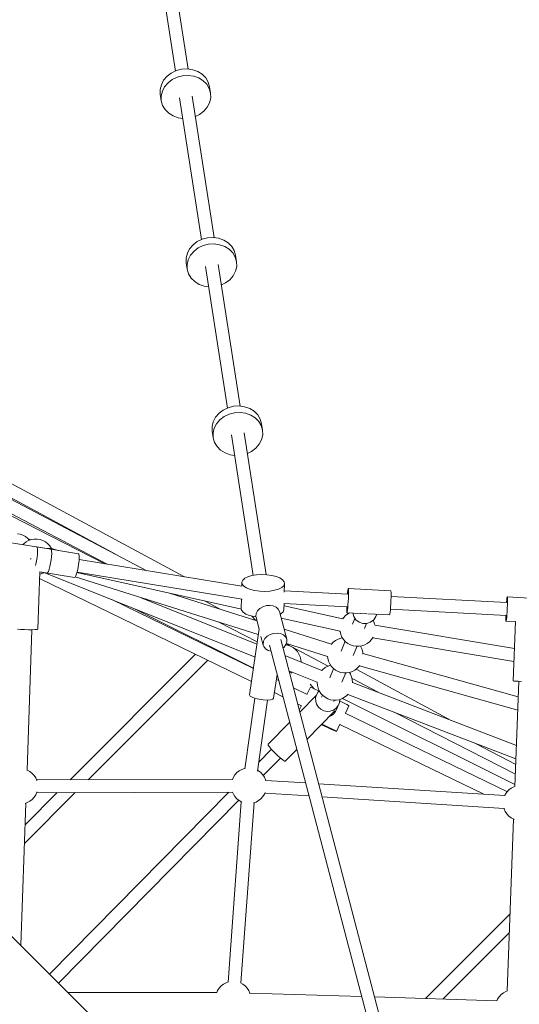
# Model space of a CAD drawing. Header units: inches. Extents: x -32 to 818, y -661 to 218.
# Tile 42 of 256: x 473.115 to 473.817, y 17.517 to 18.899. Entities that reach past the tile are written whole.
import ezdxf

# ---------------------------------------------------------------- set-up
doc = ezdxf.new("R2010")
doc.units = ezdxf.units.IN
doc.header["$LTSCALE"] = 0.01
doc.header["$MEASUREMENT"] = 0
doc.layers.add('_at_zabawki_', color=240, linetype='Continuous', lineweight=5)

# ---------------------------------------------------------------- blocks, each defined once
blk = doc.blocks.new('zw$2CA8')
at = {"layer": '_at_zabawki_'}
for p, q in [((-3743.7, 5260.9), (-3774.4, 5459.6)), ((-3792.2, 5456.9), (-3761.5, 5258.1)), ((-3767.3, 5255.3), (-3773.3, 5250.8)), ((-3760.4, 5258.7), (-3767.3, 5255.3)), ((-3752.8, 5260.6), (-3760.4, 5258.7)), ((-3759, 5249.6), (-3751.4, 5251.5)), ((-3745, 5261), (-3752.8, 5260.6)), ((-3751.4, 5251.5), (-3743.6, 5252)), ((-3737.3, 5260), (-3745, 5261)), ((-3743.6, 5252), (-3735.9, 5250.9)), ((-3730.2, 5257.4), (-3737.3, 5260)), ((-3724, 5253.6), (-3730.2, 5257.4)), ((-3719, 5248.6), (-3724, 5253.6)), ((-3781.3, 5238.9), (-3782.9, 5232.2)), ((-3778.1, 5245.2), (-3781.3, 5238.9)), ((-3773.3, 5250.8), (-3778.1, 5245.2)), ((-3776.7, 5236.1), (-3771.9, 5241.7)), ((-3771.9, 5241.7), (-3765.9, 5246.3)), ((-3765.9, 5246.3), (-3759, 5249.6)), ((-3735.9, 5250.9), (-3728.8, 5248.4)), ((-3728.8, 5248.4), (-3722.6, 5244.5)), ((-3722.6, 5244.5), (-3717.6, 5239.5)), ((-3715.5, 5242.7), (-3719, 5248.6)), ((-3717.6, 5239.5), (-3714.1, 5233.6)), ((-3713.6, 5236.2), (-3715.5, 5242.7)), ((-3782.9, 5232.2), (-3782.8, 5225.5)), ((-3782.8, 5225.5), (-3781.4, 5216.4)), ((-3781.5, 5223.2), (-3779.9, 5229.9)), ((-3779.9, 5229.9), (-3776.7, 5236.1)), ((-3714.1, 5233.6), (-3712.2, 5227.1)), ((-3712.2, 5227.1), (-3713.6, 5236.2)), ((-3712, 5220.3), (-3712.2, 5227.1)), ((-3781.4, 5216.4), (-3781.5, 5223.2)), ((-3781.4, 5216.4), (-3779.5, 5209.9)), ((-3779.5, 5209.9), (-3776, 5204)), ((-3755.7, 5220.4), (-3725, 5021.6)), ((-3707.2, 5024.4), (-3737.9, 5223.1)), ((-3716.9, 5207.4), (-3713.6, 5213.7)), ((-3713.6, 5213.7), (-3712, 5220.3)), ((-3776, 5204), (-3771, 5199)), ((-3771, 5199), (-3764.8, 5195.2)), ((-3733.5, 5194.5), (-3727.6, 5197.3)), ((-3727.6, 5197.3), (-3721.6, 5201.8)), ((-3721.6, 5201.8), (-3716.9, 5207.4)), ((-3764.8, 5195.2), (-3757.7, 5192.6)), ((-3757.7, 5192.6), (-3751.3, 5191.7)), ((-3730.8, 5018.8), (-3736.8, 5014.3)), ((-3723.9, 5022.2), (-3730.8, 5018.8)), ((-3716.3, 5024.1), (-3723.9, 5022.2)), ((-3708.5, 5024.6), (-3716.3, 5024.1)), ((-3700.8, 5023.5), (-3708.5, 5024.6)), ((-3693.7, 5020.9), (-3700.8, 5023.5)), ((-3687.5, 5017.1), (-3693.7, 5020.9)), ((-3682.5, 5012.1), (-3687.5, 5017.1)), ((-3744.8, 5002.5), (-3746.4, 4995.8)), ((-3741.6, 5008.7), (-3744.8, 5002.5)), ((-3736.8, 5014.3), (-3741.6, 5008.7)), ((-3740.2, 4999.7), (-3735.4, 5005.2)), ((-3735.4, 5005.2), (-3729.4, 5009.8)), ((-3729.4, 5009.8), (-3722.5, 5013.1)), ((-3722.5, 5013.1), (-3714.9, 5015)), ((-3714.9, 5015), (-3707.1, 5015.5)), ((-3707.1, 5015.5), (-3699.4, 5014.4)), ((-3699.4, 5014.4), (-3692.3, 5011.9)), ((-3692.3, 5011.9), (-3686.1, 5008)), ((-3686.1, 5008), (-3681.1, 5003)), ((-3679, 5006.2), (-3682.5, 5012.1)), ((-3681.1, 5003), (-3677.6, 4997.1)), ((-3677.1, 4999.7), (-3679, 5006.2)), ((-3746.4, 4995.8), (-3746.3, 4989)), ((-3746.3, 4989), (-3744.9, 4979.9)), ((-3745, 4986.7), (-3743.4, 4993.4)), ((-3743.4, 4993.4), (-3740.2, 4999.7)), ((-3677.6, 4997.1), (-3675.7, 4990.6)), ((-3675.7, 4990.6), (-3677.1, 4999.7)), ((-3675.5, 4983.9), (-3675.7, 4990.6)), ((-3744.9, 4979.9), (-3745, 4986.7)), ((-3744.9, 4979.9), (-3743, 4973.5)), ((-3719.2, 4983.9), (-3688.5, 4785.2)), ((-3670.7, 4787.9), (-3701.4, 4986.7)), ((-3680.4, 4970.9), (-3677.1, 4977.2)), ((-3677.1, 4977.2), (-3675.5, 4983.9)), ((-3743, 4973.5), (-3739.5, 4967.6)), ((-3739.5, 4967.6), (-3734.5, 4962.6)), ((-3734.5, 4962.6), (-3728.3, 4958.7)), ((-3697, 4958), (-3691.1, 4960.8)), ((-3691.1, 4960.8), (-3685.1, 4965.3)), ((-3685.1, 4965.3), (-3680.4, 4970.9)), ((-3728.3, 4958.7), (-3721.2, 4956.1)), ((-3721.2, 4956.1), (-3714.8, 4955.3)), ((-3694.3, 4782.4), (-3700.3, 4777.8)), ((-3687.4, 4785.7), (-3694.3, 4782.4)), ((-3679.8, 4787.6), (-3687.4, 4785.7)), ((-3672, 4788.1), (-3679.8, 4787.6)), ((-3664.3, 4787), (-3672, 4788.1)), ((-3657.2, 4784.5), (-3664.3, 4787)), ((-3651, 4780.6), (-3657.2, 4784.5)), ((-3748.7, 4548.3), (-4165.9, 4772.7)), ((-3705.1, 4772.2), (-3708.3, 4766)), ((-3700.3, 4777.8), (-3705.1, 4772.2)), ((-3703.7, 4763.2), (-3699, 4768.7)), ((-3699, 4768.7), (-3692.9, 4773.3)), ((-3692.9, 4773.3), (-3686, 4776.6)), ((-3686, 4776.6), (-3678.4, 4778.6)), ((-3678.4, 4778.6), (-3670.6, 4779)), ((-3670.6, 4779), (-3662.9, 4777.9)), ((-3662.9, 4777.9), (-3655.8, 4775.4)), ((-3655.8, 4775.4), (-3649.6, 4771.5)), ((-3646, 4775.6), (-3651, 4780.6)), ((-3649.6, 4771.5), (-3644.6, 4766.5)), ((-3642.5, 4769.7), (-3646, 4775.6)), ((-3640.6, 4763.2), (-3642.5, 4769.7)), ((-3708.3, 4766), (-3709.9, 4759.3)), ((-3709.9, 4759.3), (-3709.8, 4752.5)), ((-3708.5, 4750.2), (-3707, 4756.9)), ((-3707, 4756.9), (-3703.7, 4763.2)), ((-3644.6, 4766.5), (-3641.1, 4760.6)), ((-3641.1, 4760.6), (-3639.2, 4754.1)), ((-3639.2, 4754.1), (-3640.6, 4763.2)), ((-3639, 4747.4), (-3639.2, 4754.1)), ((-3709.8, 4752.5), (-3708.4, 4743.5)), ((-3708.4, 4743.5), (-3708.5, 4750.2)), ((-3708.4, 4743.5), (-3706.5, 4737)), ((-3682.7, 4747.4), (-3652.3, 4550.4)), ((-3634.2, 4551.4), (-3664.9, 4750.2)), ((-3643.9, 4734.4), (-3640.6, 4740.7)), ((-3640.6, 4740.7), (-3639, 4747.4)), ((-3801.6, 4556.9), (-4128.5, 4728.7)), ((-4128.3, 4732.1), (-3845.6, 4580)), ((-3706.5, 4737), (-3703, 4731.1)), ((-3703, 4731.1), (-3698, 4726.1)), ((-3698, 4726.1), (-3691.8, 4722.2)), ((-3654.6, 4724.3), (-3648.6, 4728.9)), ((-3648.6, 4728.9), (-3643.9, 4734.4)), ((-3691.8, 4722.2), (-3684.7, 4719.7)), ((-3684.7, 4719.7), (-3678.3, 4718.8)), ((-3660.5, 4721.5), (-3654.6, 4724.3)), ((-3860.5, 4566.5), (-4091.2, 4684.7)), ((-4091.1, 4688.7), (-3857.6, 4566)), ((-3979.5, 4608), (-3983.5, 4608.7)), ((-3975.6, 4606.7), (-3979.5, 4608)), ((-3972, 4604.7), (-3975.6, 4606.7)), ((-3968.7, 4602.2), (-3972, 4604.7)), ((-3966.4, 4599.6), (-3968.7, 4602.2)), ((-3936.4, 4587.1), (-3994.9, 4596.6)), ((-3974.5, 4594.6), (-3975.6, 4593.5)), ((-3971.3, 4597.2), (-3974.5, 4594.6)), ((-3967.7, 4599.1), (-3971.3, 4597.2)), ((-3968, 4601.4), (-3965.2, 4600)), ((-3963.8, 4600.5), (-3967.7, 4599.1)), ((-3959.7, 4601.1), (-3963.8, 4600.5)), ((-3955.6, 4601.1), (-3959.7, 4601.1)), ((-3897.8, 4580.8), (-3956.2, 4590.3)), ((-3956.2, 4590.3), (-3955.6, 4589.5)), ((-3951.5, 4600.5), (-3955.6, 4601.1)), ((-3955.6, 4589.5), (-3955.2, 4587.4)), ((-3947.7, 4599.1), (-3951.5, 4600.5)), ((-3944, 4597.2), (-3947.7, 4599.1)), ((-3940.8, 4594.6), (-3944, 4597.2)), ((-3938, 4588.4), (-3942.3, 4588.1)), ((-3938, 4591.6), (-3940.8, 4594.6)), ((-3935.8, 4588.2), (-3938, 4591.6)), ((-3935.2, 4587.9), (-3938, 4588.4)), ((-3935.7, 4588), (-3935.8, 4588.2)), ((-3926.1, 4585.4), (-3935.2, 4587.9)), ((-3955.9, 4575.5), (-3956.7, 4570.7)), ((-3955.4, 4580.1), (-3955.9, 4575.5)), ((-3955.2, 4584.2), (-3955.4, 4580.1)), ((-3955.2, 4587.4), (-3955.2, 4584.2)), ((-3935.8, 4586.3), (-3936.4, 4587.1)), ((-3936.1, 4572.3), (-3935.6, 4576.9)), ((-3935.4, 4584.2), (-3935.8, 4586.3)), ((-3935.6, 4576.9), (-3935.3, 4581)), ((-3935.3, 4581), (-3935.4, 4584.2)), ((-3897.1, 4580), (-3897.8, 4580.8)), ((-3896.8, 4577.9), (-3897.1, 4580)), ((-3896.9, 4570.6), (-3896.7, 4574.7)), ((-3896.7, 4574.7), (-3896.8, 4577.9)), ((-3964.3, 4573.7), (-3965.3, 4573.7)), ((-3964, 4573.7), (-3964.3, 4573.7)), ((-3957.7, 4566.2), (-3958.2, 4564.1)), ((-3956.7, 4570.7), (-3957.7, 4566.2)), ((-3938.9, 4559), (-3937.9, 4563)), ((-3937.9, 4563), (-3936.9, 4567.5)), ((-3936.9, 4567.5), (-3936.1, 4572.3)), ((-3899.2, 4556.7), (-3898.2, 4561.2)), ((-3898.2, 4561.2), (-3897.5, 4566)), ((-3897.5, 4566), (-3896.9, 4570.6)), ((-3668.3, 4535.2), (-3896.8, 4572.4)), ((-3954.9, 4474.8), (-3952.1, 4555.5)), ((-3952.2, 4552.1), (-3951.5, 4552.2)), ((-3952.1, 4555.2), (-3903.2, 4547.3)), ((-3952.1, 4555.2), (-3941.9, 4553.6)), ((-3951.5, 4552.2), (-3947.7, 4553.5)), ((-3947.7, 4553.5), (-3946.2, 4554.3)), ((-3944.8, 4554), (-3649.7, 4435.4)), ((-3941.9, 4553.6), (-3941, 4554.1)), ((-3941, 4554.1), (-3940, 4556)), ((-3940, 4556), (-3938.9, 4559)), ((-3903.2, 4547.3), (-3902.4, 4547.8)), ((-3902.4, 4547.8), (-3901.4, 4549.7)), ((-3902.2, 4548.2), (-3645.2, 4467.3)), ((-3901.4, 4549.7), (-3900.3, 4552.7)), ((-3900.3, 4552.7), (-3899.2, 4556.7)), ((-3899.8, 4554.3), (-3668.9, 4502.8)), ((-3899.7, 4554.9), (-3667.7, 4517.1)), ((-3664.1, 4546.3), (-3667, 4543.7)), ((-3659.8, 4548.4), (-3664.1, 4546.3)), ((-3654.1, 4550.1), (-3659.8, 4548.4)), ((-3647.6, 4551.2), (-3654.1, 4550.1)), ((-3640.5, 4551.6), (-3647.6, 4551.2)), ((-3633.3, 4551.3), (-3640.5, 4551.6)), ((-3626.3, 4550.4), (-3633.3, 4551.3)), ((-3620.1, 4548.8), (-3626.3, 4550.4)), ((-3614.9, 4546.7), (-3620.1, 4548.8)), ((-3611.1, 4544.2), (-3614.9, 4546.7)), ((-3952.4, 4545.9), (-3654.6, 4401.4)), ((-3668.2, 4540.9), (-3668.3, 4535.1)), ((-3667, 4543.7), (-3668.2, 4540.9)), ((-3667.7, 4538.1), (-3668.2, 4540.9)), ((-3665.4, 4535.3), (-3667.7, 4538.1)), ((-3661.6, 4532.8), (-3665.4, 4535.3)), ((-3656.4, 4530.7), (-3661.6, 4532.8)), ((-3612.3, 4533.3), (-3616.7, 4531.1)), ((-3609.5, 4535.8), (-3612.3, 4533.3)), ((-3608.8, 4541.5), (-3611.1, 4544.2)), ((-3608.3, 4538.6), (-3609.5, 4535.8)), ((-3608.3, 4538.6), (-3608.8, 4541.5)), ((-3608.6, 4526.7), (-3608.3, 4538.6)), ((-3647.1, 4453.7), (-3809.5, 4519)), ((-3647.2, 4486.7), (-3770, 4525.4)), ((-3650.1, 4529.2), (-3656.4, 4530.7)), ((-3643.2, 4528.2), (-3650.1, 4529.2)), ((-3636, 4527.9), (-3643.2, 4528.2)), ((-3628.9, 4528.3), (-3636, 4527.9)), ((-3622.3, 4529.4), (-3628.9, 4528.3)), ((-3616.7, 4531.1), (-3622.3, 4529.4)), ((-3519.3, 4524), (-3608.5, 4528.8)), ((-3519.7, 4526.6), (-3520, 4524)), ((-3519.4, 4529.6), (-3519.7, 4526.6)), ((-3519.1, 4531.4), (-3519.4, 4529.6)), ((-3518.8, 4532), (-3519.1, 4531.4)), ((-3459, 4528.8), (-3518.8, 4532)), ((-3518.8, 4532), (-3518.6, 4531.4)), ((-3518.6, 4531.4), (-3518.5, 4529.5)), ((-3518.5, 4522.8), (-3518.6, 4518.4)), ((-3518.5, 4529.5), (-3518.4, 4526.6)), ((-3518.4, 4526.6), (-3518.5, 4522.8)), ((-3458.8, 4528.2), (-3459, 4528.8)), ((-3458.6, 4526.3), (-3458.8, 4528.2)), ((-3458.8, 4515.2), (-3458.7, 4519.6)), ((-3458.7, 4519.6), (-3458.6, 4523.4)), ((-3458.6, 4523.4), (-3458.6, 4526.3)), ((-3295.9, 4512.1), (-3458.6, 4520.8)), ((-3295.9, 4518.7), (-3296.2, 4516.3)), ((-3295.6, 4519.9), (-3295.9, 4518.7)), ((-3295.4, 4520.1), (-3295.6, 4519.9)), ((-3295.4, 4520.1), (-3295.3, 4519.9)), ((-3235.6, 4516.9), (-3295.4, 4520.1)), ((-3295.3, 4519.9), (-3295.2, 4518.6)), ((-3295.2, 4518.6), (-3295.1, 4516.2)), ((-3652, 4419.8), (-3851, 4516.3)), ((-3803.7, 4517.2), (-3799.1, 4514.8)), ((-3698.9, 4503), (-3720.5, 4514.4)), ((-3668.8, 4517.3), (-3669.1, 4504.2)), ((-3638.7, 4506.3), (-3642.9, 4503.8)), ((-3633.8, 4507.9), (-3638.7, 4506.3)), ((-3628.8, 4508.3), (-3633.8, 4507.9)), ((-3624.1, 4507.6), (-3628.8, 4508.3)), ((-3620.1, 4505.9), (-3624.1, 4507.6)), ((-3617.1, 4503.1), (-3620.1, 4505.9)), ((-3609.2, 4510.8), (-3520.2, 4506)), ((-3609.2, 4501.8), (-3609, 4510.8)), ((-3526.4, 4489.4), (-3609, 4507.8)), ((-3520.9, 4506.1), (-3521, 4505.3)), ((-3521, 4505.3), (-3521, 4501.9)), ((-3519.5, 4505.2), (-3519.8, 4501.8)), ((-3519.2, 4509.3), (-3519.5, 4505.2)), ((-3518.9, 4513.8), (-3519.2, 4509.3)), ((-3518.6, 4518.4), (-3518.9, 4513.8)), ((-3459.7, 4502), (-3459.3, 4506.1)), ((-3459.3, 4506.1), (-3459, 4510.6)), ((-3459, 4510.6), (-3458.8, 4515.2)), ((-3296.2, 4516.3), (-3296.6, 4512.9)), ((-3296.6, 4512.9), (-3296.6, 4512.1)), ((-3295.2, 4508.7), (-3295.4, 4504.2)), ((-3295.1, 4512.8), (-3295.2, 4508.7)), ((-3295.1, 4516.2), (-3295.1, 4512.8)), ((-3819.1, 4503.5), (-3651.9, 4420.1)), ((-3669.1, 4504.2), (-3668.6, 4501.3)), ((-3668.6, 4501.3), (-3666.3, 4498.6)), ((-3666.3, 4498.6), (-3662.5, 4496.1)), ((-3662.5, 4496.1), (-3657.3, 4494)), ((-3657.3, 4494), (-3651.1, 4492.4)), ((-3649, 4487.3), (-3654, 4493.1)), ((-3651.1, 4492.4), (-3648.5, 4492)), ((-3648.1, 4496.8), (-3648.6, 4493)), ((-3648.6, 4493), (-3648.3, 4491.1)), ((-3648.3, 4491.1), (-3644.1, 4475)), ((-3646.1, 4500.5), (-3648.1, 4496.8)), ((-3642.9, 4503.8), (-3646.1, 4500.5)), ((-3615.4, 4499.7), (-3617.1, 4503.1)), ((-3605.2, 4460.8), (-3615.4, 4499.7)), ((-3614.4, 4495.9), (-3613.3, 4496.5)), ((-3613.3, 4496.5), (-3610.4, 4499.1)), ((-3610.4, 4499.1), (-3609.2, 4501.8)), ((-3525.4, 4490.9), (-3526.5, 4489.2)), ((-3522.6, 4494), (-3525.4, 4490.9)), ((-3519.4, 4496.5), (-3522.6, 4494)), ((-3521, 4501.9), (-3520.9, 4499.5)), ((-3520.9, 4499.5), (-3520.7, 4498.2)), ((-3520.7, 4498.2), (-3520.6, 4498)), ((-3520.5, 4498.2), (-3520.6, 4498)), ((-3520.6, 4498), (-3492.7, 4496.6)), ((-3520.2, 4499.4), (-3520.5, 4498.2)), ((-3519.8, 4501.8), (-3520.2, 4499.4)), ((-3516.9, 4497.8), (-3519.4, 4496.5)), ((-3512.5, 4497.6), (-3511.1, 4492.5)), ((-3511.1, 4492.5), (-3508, 4487.9)), ((-3491.1, 4496.5), (-3460.8, 4494.8)), ((-3483, 4488.1), (-3480, 4492.8)), ((-3480, 4492.8), (-3478.8, 4495.8)), ((-3460.8, 4494.8), (-3460.7, 4495)), ((-3460.7, 4495), (-3460.3, 4496.2)), ((-3460.3, 4496.2), (-3460, 4498.6)), ((-3460, 4498.6), (-3459.7, 4502)), ((-3459.6, 4502.8), (-3296.8, 4494.1)), ((-3297.6, 4494.1), (-3297.6, 4491.5)), ((-3297.6, 4491.5), (-3297.6, 4488.6)), ((-3296.3, 4491.5), (-3296.7, 4488.5)), ((-3296, 4495.2), (-3296.3, 4491.5)), ((-3295.6, 4499.6), (-3296, 4495.2)), ((-3295.4, 4504.2), (-3295.6, 4499.6)), ((-3646.7, 4456.9), (-3701.4, 4485)), ((-3613, 4490.4), (-3530.1, 4471.9)), ((-3509.4, 4490), (-3512.8, 4481.9)), ((-3508, 4487.9), (-3503.5, 4484.5)), ((-3503.5, 4484.5), (-3498.2, 4482.8)), ((-3498.2, 4482.8), (-3492.6, 4482.8)), ((-3495.9, 4475.8), (-3493, 4482.8)), ((-3492.6, 4482.8), (-3487.4, 4484.7)), ((-3487.4, 4484.7), (-3483, 4488.1)), ((-3482.2, 4483.7), (-3483.8, 4487.5)), ((-3481.2, 4479.9), (-3482.2, 4483.7)), ((-3285.4, 4447.6), (-3481.4, 4480.6)), ((-3297.6, 4488.6), (-3297.5, 4486.7)), ((-3297.5, 4486.7), (-3297.3, 4486.1)), ((-3297, 4486.7), (-3297.3, 4486.1)), ((-3297.3, 4486.1), (-3283.9, 4485.4)), ((-3296.7, 4488.5), (-3297, 4486.7)), ((-3284, 4485.4), (-3287, 4402.2)), ((-3983.5, 4474.9), (-3978.8, 4474.5)), ((-3978.8, 4474.5), (-3973.4, 4474.2)), ((-3973.4, 4474.2), (-3967.8, 4474.1)), ((-3969.9, 4277.1), (-3963, 4474)), ((-3967.8, 4474.1), (-3962.7, 4474)), ((-3962.7, 4474), (-3958.5, 4474.2)), ((-3958.5, 4474.2), (-3955.9, 4474.5)), ((-3955.9, 4474.5), (-3954.9, 4474.8)), ((-3644, 4475.4), (-3657.3, 4382.6)), ((-3641.4, 4464.6), (-3638.1, 4452.2)), ((-3635.9, 4461.6), (-3632.6, 4464.9)), ((-3632.6, 4464.9), (-3628.4, 4467.4)), ((-3628.4, 4467.4), (-3623.6, 4469)), ((-3623.6, 4469), (-3618.6, 4469.4)), ((-3618.6, 4469.4), (-3613.9, 4468.7)), ((-3613.9, 4468.7), (-3609.9, 4466.9)), ((-3609.9, 4466.9), (-3606.9, 4464.2)), ((-3542.4, 4453.8), (-3608.8, 4474.7)), ((-3606.9, 4464.2), (-3605.2, 4460.8)), ((-3530.4, 4472), (-3530.3, 4471.5)), ((-3530.3, 4471.5), (-3529.3, 4467.5)), ((-3529.3, 4467.5), (-3527.7, 4463.8)), ((-3527.7, 4463.8), (-3525.4, 4460.3)), ((-3486.1, 4460.3), (-3483.9, 4463.7)), ((-3719.1, 4453.6), (-3720, 4452.8)), ((-3638.4, 4454), (-3637.9, 4457.9)), ((-3638.1, 4452.2), (-3638.4, 4454)), ((-3638.1, 4452.2), (-3637.4, 4450.4)), ((-3637.9, 4457.9), (-3635.9, 4461.6)), ((-3637.4, 4450.4), (-3635.1, 4447.3)), ((-3629.6, 4452.6), (-3454.2, 3784.8)), ((-3438.6, 3793.8), (-3613.7, 4460.3)), ((-3610.5, 4448.4), (-3608.9, 4449.6)), ((-3608.9, 4449.6), (-3606.3, 4453.2)), ((-3603.9, 4452.2), (-3606.6, 4452.7)), ((-3606.3, 4453.2), (-3605, 4457)), ((-3546.9, 4423.1), (-3605.9, 4454.2)), ((-3605.7, 4454.9), (-3547.8, 4436.6)), ((-3605, 4457), (-3605.2, 4460.8)), ((-3600, 4450.9), (-3603.9, 4452.2)), ((-3596.3, 4448.9), (-3600, 4450.9)), ((-3539.9, 4456.5), (-3542.6, 4453.5)), ((-3536.6, 4459.1), (-3539.9, 4456.5)), ((-3533, 4461), (-3536.6, 4459.1)), ((-3529.1, 4462.4), (-3533, 4461)), ((-3527, 4462.7), (-3529.1, 4462.4)), ((-3523.1, 4457.8), (-3528.8, 4444.2)), ((-3525.4, 4460.3), (-3522.6, 4457.3)), ((-3522.6, 4457.3), (-3519.4, 4454.8)), ((-3519.4, 4454.8), (-3515.8, 4452.8)), ((-3515.8, 4452.8), (-3511.9, 4451.5)), ((-3511.9, 4451.5), (-3507.8, 4450.8)), ((-3511.9, 4438), (-3506.5, 4450.8)), ((-3507.8, 4450.8), (-3503.7, 4450.8)), ((-3503.7, 4450.8), (-3499.6, 4451.5)), ((-3501.1, 4450.1), (-3501.8, 4451.1)), ((-3499.4, 4446.3), (-3501.1, 4450.1)), ((-3499.6, 4451.5), (-3495.7, 4452.8)), ((-3495.7, 4452.8), (-3492.1, 4454.8)), ((-3492.1, 4454.8), (-3488.9, 4457.3)), ((-3488.9, 4457.3), (-3486.1, 4460.3)), ((-3484.4, 4462.9), (-3286.1, 4429.5)), ((-3733.2, 4439.6), (-3909.4, 4263.4)), ((-3703, 4444.5), (-3702.3, 4445.2)), ((-3635.1, 4447.3), (-3631.5, 4445)), ((-3631.5, 4445), (-3627.3, 4443.8)), ((-3555.8, 4417), (-3607.8, 4437.9)), ((-3593.1, 4446.4), (-3596.3, 4448.9)), ((-3590.3, 4443.4), (-3593.1, 4446.4)), ((-3588.1, 4439.9), (-3590.3, 4443.4)), ((-3586.4, 4436.1), (-3588.1, 4439.9)), ((-3585.4, 4432.1), (-3586.4, 4436.1)), ((-3547.8, 4436.7), (-3547.6, 4434.1)), ((-3498.4, 4442.3), (-3499.4, 4446.3)), ((-3498.2, 4439.9), (-3498.4, 4442.3)), ((-3280, 4379.8), (-3498.3, 4440.6)), ((-3884, 4263.5), (-3716.2, 4431.3)), ((-3585.1, 4428.8), (-3585.4, 4432.1)), ((-3547.7, 4422.9), (-3551.3, 4420.9)), ((-3543.8, 4424.2), (-3547.7, 4422.9)), ((-3547.6, 4434.1), (-3546.6, 4430.1)), ((-3546.6, 4430.1), (-3544.9, 4426.3)), ((-3544.9, 4426.3), (-3542.7, 4422.9)), ((-3543.5, 4424.2), (-3543.8, 4424.2)), ((-3542.7, 4422.9), (-3539.9, 4419.9)), ((-3506.1, 4419.9), (-3503.3, 4422.9)), ((-3503.3, 4422.9), (-3502.7, 4423.9)), ((-3503.1, 4423.3), (-3280.7, 4361.3)), ((-3623.6, 4377.8), (-3618.8, 4411.4)), ((-3602.1, 4416.3), (-3562.6, 4400.4)), ((-3598.6, 4413.6), (-3601.8, 4415.2)), ((-3598.7, 4413.5), (-3599.1, 4413)), ((-3597.5, 4414.4), (-3598.7, 4413.5)), ((-3554.5, 4418.4), (-3556.1, 4416.7)), ((-3551.3, 4420.9), (-3554.5, 4418.4)), ((-3539.3, 4419.4), (-3544.8, 4406.4)), ((-3539.9, 4419.9), (-3536.6, 4417.3)), ((-3536.6, 4417.3), (-3533, 4415.4)), ((-3533, 4415.4), (-3529.1, 4414)), ((-3529.1, 4414), (-3525.1, 4413.4)), ((-3527.8, 4400.3), (-3522.3, 4413.4)), ((-3525.1, 4413.4), (-3520.9, 4413.4)), ((-3520.9, 4413.4), (-3516.9, 4414)), ((-3515.8, 4411.9), (-3517.1, 4414)), ((-3516.9, 4414), (-3513, 4415.4)), ((-3514.1, 4408.1), (-3515.8, 4411.9)), ((-3513.1, 4404.2), (-3514.1, 4408.1)), ((-3513, 4415.4), (-3509.4, 4417.3)), ((-3509.4, 4417.3), (-3506.1, 4419.9)), ((-3374.2, 4346.9), (-3507.7, 4418.7)), ((-3616.5, 4402.6), (-3619.8, 4404.2)), ((-3566.7, 4391.2), (-3572.1, 4397.6)), ((-3562.5, 4400.7), (-3562.6, 4400.1)), ((-3562.6, 4400.1), (-3562.2, 4396)), ((-3562.2, 4396), (-3561.2, 4392)), ((-3476.7, 4386.3), (-3513.5, 4405.6)), ((-3512.8, 4400.1), (-3513.1, 4404.2)), ((-3282.6, 4311.7), (-3512.8, 4400.1)), ((-3512.8, 4399.5), (-3512.8, 4400.1)), ((-3287, 4402.2), (-3286.2, 4402.1)), ((-3286.2, 4402.1), (-3283.8, 4401.9)), ((-3279.2, 4401.7), (-3284.8, 4254.2)), ((-3283.8, 4401.9), (-3280.1, 4401.8)), ((-3280.1, 4401.8), (-3275.3, 4401.6)), ((-3657.3, 4382.6), (-3656.5, 4381)), ((-3656.5, 4381), (-3653.7, 4379.3)), ((-3622.5, 4385.8), (-3610.6, 4380.1)), ((-3576.6, 4383.2), (-3595.9, 4392.6)), ((-3563.9, 4381.7), (-3586.9, 4358.4)), ((-3571.9, 4393.4), (-3576.8, 4383.3)), ((-3571, 4393.1), (-3571.9, 4393.4)), ((-3568.7, 4392.1), (-3571, 4393.1)), ((-3564.9, 4390.4), (-3568.7, 4392.1)), ((-3560, 4388.1), (-3564.9, 4390.4)), ((-3563.4, 4382.9), (-3564.9, 4379.4)), ((-3564.6, 4378.5), (-3563.4, 4382.9)), ((-3561, 4386.8), (-3563.4, 4382.9)), ((-3561.2, 4392), (-3559.6, 4388.2)), ((-3559.6, 4388.2), (-3561, 4386.8)), ((-3559.8, 4388), (-3560, 4388.1)), ((-3559.6, 4388.2), (-3557.3, 4384.8)), ((-3557.3, 4384.8), (-3554.5, 4381.7)), ((-3555, 4382.2), (-3556.2, 4379.3)), ((-3554.5, 4381.7), (-3551.3, 4379.2)), ((-3524, 4379.2), (-3520.8, 4381.7)), ((-3520.8, 4381.7), (-3518.8, 4383.8)), ((-3519.3, 4383.4), (-3283.3, 4292.7)), ((-3649.8, 4377.8), (-3663.9, 4278.9)), ((-3653.7, 4379.3), (-3649.4, 4377.7)), ((-3649.4, 4377.7), (-3644, 4376.4)), ((-3646.4, 4275.8), (-3632.1, 4375.3)), ((-3644, 4376.4), (-3638.1, 4375.6)), ((-3638.1, 4375.6), (-3632.6, 4375.3)), ((-3632.6, 4375.3), (-3628, 4375.6)), ((-3628, 4375.6), (-3624.8, 4376.4)), ((-3624.8, 4376.4), (-3623.6, 4377.8)), ((-3590, 4370.1), (-3584.5, 4367.4)), ((-3584.4, 4367.5), (-3587.6, 4361)), ((-3564.5, 4373.9), (-3564.6, 4378.5)), ((-3563.2, 4369.5), (-3564.5, 4373.9)), ((-3560.7, 4365.6), (-3563.2, 4369.5)), ((-3551.3, 4379.2), (-3547.7, 4377.2)), ((-3547.7, 4377.2), (-3543.8, 4375.9)), ((-3543.8, 4375.9), (-3539.7, 4375.2)), ((-3539.7, 4375.2), (-3535.6, 4375.2)), ((-3539.2, 4373.2), (-3538.4, 4375.2)), ((-3533.1, 4367.6), (-3536, 4364)), ((-3535.6, 4375.2), (-3531.6, 4375.9)), ((-3535.6, 4361.3), (-3532.1, 4369.7)), ((-3532.1, 4369.7), (-3533.1, 4367.6)), ((-3532.1, 4369.7), (-3531.3, 4371.8)), ((-3531.6, 4375.9), (-3527.7, 4377.2)), ((-3531.3, 4371.8), (-3530.8, 4376.2)), ((-3529.4, 4373.3), (-3531, 4374.1)), ((-3524.5, 4370.8), (-3529.4, 4373.3)), ((-3527.7, 4377.2), (-3524, 4379.2)), ((-3284.7, 4257), (-3526.7, 4377.7)), ((-3520.9, 4368.9), (-3524.5, 4370.8)), ((-3522.8, 4357.1), (-3517.9, 4367.2)), ((-3518.6, 4367.7), (-3520.9, 4368.9)), ((-3517.9, 4367.2), (-3518.6, 4367.7)), ((-3576.8, 4320.2), (-3537.9, 4359.6)), ((-3557.3, 4362.5), (-3560.7, 4365.6)), ((-3553.2, 4360.4), (-3557.3, 4362.5)), ((-3548.6, 4359.5), (-3553.2, 4360.4)), ((-3544, 4359.8), (-3548.6, 4359.5)), ((-3545.1, 4352.3), (-3543.2, 4353)), ((-3539.7, 4361.4), (-3544, 4359.8)), ((-3543.2, 4353), (-3539.5, 4355.6)), ((-3536, 4364), (-3539.7, 4361.4)), ((-3539.5, 4355.6), (-3536.6, 4359.2)), ((-3537.7, 4359.9), (-3537.4, 4360.1)), ((-3537.4, 4360.1), (-3537.4, 4360.2)), ((-3537.4, 4360.1), (-3537.4, 4360.1)), ((-3536.6, 4359.2), (-3535.6, 4361.3)), ((-3295.3, 4246.8), (-3523, 4357.2)), ((-3284.1, 4271.2), (-3454.3, 4358.4)), ((-3601.1, 4344), (-3631.4, 4313.3)), ((-3556.5, 4340.8), (-3553, 4339.2)), ((-3555.6, 4341.6), (-3552.5, 4340.1)), ((-3553, 4339.2), (-3547.2, 4336.4)), ((-3552.5, 4340.1), (-3546.8, 4337.3)), ((-3535.4, 4331.2), (-3530.4, 4341.4)), ((-3530.5, 4341.2), (-3328.3, 4243.2)), ((-3547.2, 4336.4), (-3542.3, 4334.1)), ((-3546.8, 4337.3), (-3542, 4334.8)), ((-3542.3, 4334.1), (-3538.6, 4332.5)), ((-3542, 4334.8), (-3538.3, 4332.9)), ((-3538.6, 4332.5), (-3536.2, 4331.5)), ((-3538.3, 4332.9), (-3536.1, 4331.7)), ((-3536.2, 4331.5), (-3535.4, 4331.2)), ((-3536.1, 4331.7), (-3535.4, 4331.2)), ((-3631.4, 4313.3), (-3631.1, 4312.1)), ((-3631.1, 4312.1), (-3629.4, 4309.6)), ((-3283.6, 4284.8), (-3340.2, 4314.6)), ((-3626.8, 4306.4), (-3644.6, 4288.4)), ((-3629.4, 4309.6), (-3626.5, 4306.1)), ((-3626.5, 4306.1), (-3622.7, 4302.1)), ((-3622.7, 4302.1), (-3618.5, 4297.9)), ((-3618.5, 4297.9), (-3614.4, 4294.2)), ((-3607.2, 4289.4), (-3591.1, 4305.8)), ((-3638.1, 4269.6), (-3614.1, 4294)), ((-3614.4, 4294.2), (-3610.9, 4291.3)), ((-3610.9, 4291.3), (-3608.4, 4289.7)), ((-3608.4, 4289.7), (-3607.2, 4289.4)), ((-3969.7, 4277), (-3970.1, 4277.1)), ((-3966.1, 4275.1), (-3969.7, 4277)), ((-3962.9, 4272.5), (-3966.1, 4275.1)), ((-3960.1, 4269.5), (-3962.9, 4272.5)), ((-3678, 4270.4), (-3680.2, 4267)), ((-3675.2, 4273.5), (-3678, 4270.4)), ((-3672, 4276), (-3675.2, 4273.5)), ((-3668.3, 4278), (-3672, 4276)), ((-3664.4, 4279.3), (-3668.3, 4278)), ((-3663.9, 4279.4), (-3664.4, 4279.3)), ((-3644.7, 4276), (-3646.2, 4276.8)), ((-3641.4, 4273.5), (-3644.7, 4276)), ((-3638.7, 4270.4), (-3641.4, 4273.5)), ((-3636.4, 4267), (-3638.7, 4270.4)), ((-3957.8, 4266.1), (-3960.1, 4269.5)), ((-3956.2, 4262.3), (-3957.8, 4266.1)), ((-3681.4, 4264.1), (-3956.6, 4263.3)), ((-3956.1, 4261.9), (-3956.2, 4262.3)), ((-3680.2, 4267), (-3681.5, 4264.1)), ((-3634.8, 4263.2), (-3636.4, 4267)), ((-3634.4, 4261.9), (-3634.8, 4263.2)), ((-3578.8, 4259.1), (-3634.6, 4262.6)), ((-3298.8, 4241.3), (-3560.5, 4257.9)), ((-3973.6, 4173.9), (-3902.1, 4245.4)), ((-3927.4, 4245.4), (-3972.7, 4200.1)), ((-3960.1, 4238.9), (-3957.8, 4242.4)), ((-3957.8, 4242.4), (-3956.2, 4246.1)), ((-3956.6, 4245.3), (-3681.4, 4246.1)), ((-3956.2, 4246.1), (-3956, 4246.7)), ((-3686.4, 4246.1), (-3938.3, 3990.8)), ((-3681.5, 4246.1), (-3680.2, 4243.3)), ((-3680.2, 4243.3), (-3678, 4239.8)), ((-3638.7, 4239.8), (-3636.4, 4243.3)), ((-3636.4, 4243.3), (-3635.4, 4245.5)), ((-3635.8, 4244.7), (-3574, 4240.8)), ((-3298.2, 4242.7), (-3298.9, 4241)), ((-3295.9, 4246.2), (-3298.2, 4242.7)), ((-3293.1, 4249.2), (-3295.9, 4246.2)), ((-3289.9, 4251.7), (-3293.1, 4249.2)), ((-3286.3, 4253.7), (-3289.9, 4251.7)), ((-3284.2, 4254.4), (-3286.3, 4253.7)), ((-3978.7, 4031.2), (-3971.6, 4230.8)), ((-3972.5, 4230.4), (-3969.7, 4231.4)), ((-3969.7, 4231.4), (-3966.1, 4233.4)), ((-3966.1, 4233.4), (-3962.9, 4235.9)), ((-3962.9, 4235.9), (-3960.1, 4238.9)), ((-3925.7, 3978.2), (-3672.5, 4234.7)), ((-3669, 4232.7), (-3687.6, 3979.6)), ((-3678, 4239.8), (-3675.2, 4236.8)), ((-3675.2, 4236.8), (-3672, 4234.3)), ((-3672, 4234.3), (-3668.3, 4232.3)), ((-3669.7, 3978.3), (-3651.1, 4231.4)), ((-3668.3, 4232.3), (-3668.3, 4232.3)), ((-3651.7, 4231.2), (-3648.3, 4232.3)), ((-3648.3, 4232.3), (-3644.7, 4234.3)), ((-3644.7, 4234.3), (-3641.4, 4236.8)), ((-3641.4, 4236.8), (-3638.7, 4239.8)), ((-3555.7, 4239.6), (-3300, 4223.4)), ((-3300, 4223.5), (-3299.8, 4222.8)), ((-3299.8, 4222.8), (-3298.2, 4219)), ((-3298.2, 4219), (-3295.9, 4215.6)), ((-3295.9, 4215.6), (-3293.1, 4212.5)), ((-3286.5, 4208.2), (-3295.6, 3967.1)), ((-3293.1, 4212.5), (-3289.9, 4210)), ((-3289.9, 4210), (-3286.3, 4208)), ((-3286.3, 4208), (-3285.9, 4207.9)), ((-3291.5, 4075.4), (-3410.4, 3956.5)), ((-3739.4, 3791.9), (-4000.6, 4053.1)), ((-3385.9, 3955.8), (-3292.5, 4049.1)), ((-3687.3, 3979.7), (-3690.4, 3978.7)), ((-3702.3, 3967.7), (-3703.6, 3964.8)), ((-3700, 3971.2), (-3702.3, 3967.7)), ((-3697.3, 3974.2), (-3700, 3971.2)), ((-3694, 3976.7), (-3697.3, 3974.2)), ((-3690.4, 3978.7), (-3694, 3976.7)), ((-3666.8, 3976.7), (-3670.1, 3978.6)), ((-3663.5, 3974.2), (-3666.8, 3976.7)), ((-3660.7, 3971.2), (-3663.5, 3974.2)), ((-3658.5, 3967.7), (-3660.7, 3971.2)), ((-3656.8, 3964), (-3658.5, 3967.7)), ((-3297.3, 3966.5), (-3300.9, 3964.6)), ((-3295.1, 3967.3), (-3297.3, 3966.5)), ((-3703.5, 3964.9), (-3912.5, 3965.1)), ((-3500.1, 3959.3), (-3656.9, 3964.1)), ((-3656.7, 3963.4), (-3656.8, 3964)), ((-3310.1, 3953.4), (-3481.9, 3958.7)), ((-3309.2, 3955.6), (-3310.3, 3953.1)), ((-3306.9, 3959), (-3309.2, 3955.6)), ((-3304.2, 3962.1), (-3306.9, 3959)), ((-3300.9, 3964.6), (-3304.2, 3962.1))]:
    blk.add_line(p, q, dxfattribs=at)

msp = doc.modelspace()

# ---------------------------------------------------------------- block references
at = {"layer": '_at_zabawki_', "linetype": 'Continuous', "xscale": 0.001, "yscale": 0.001, "zscale": 0.001}
msp.add_blockref('zw$2CA8', (477.0952, 13.5689, 0.0045), dxfattribs=at)

doc.saveas('drawing.dxf')
